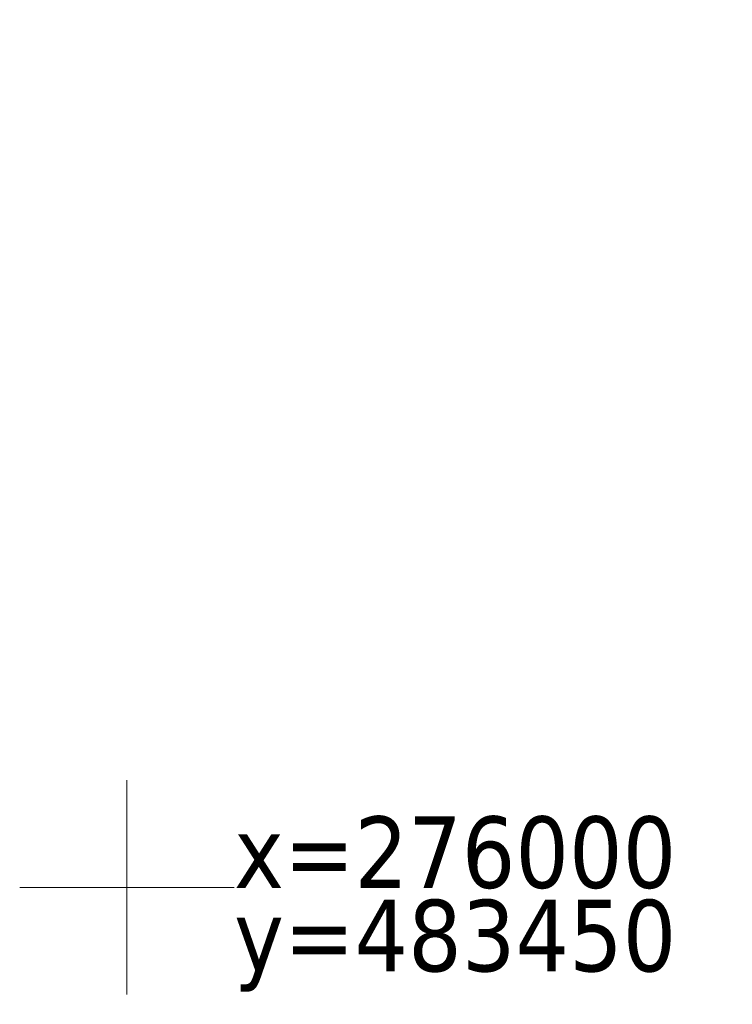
# Model space of a CAD drawing. Header units: metres. Extents: x 479801 to 960259, y 275948 to 557431.
# Tile 23 of 48: x 483448.5 to 483458.47, y 275998.36 to 276012.14. Entities that reach past the tile are written whole.
import ezdxf

# ---------------------------------------------------------------- set-up
doc = ezdxf.new("R2010")
doc.units = ezdxf.units.M
doc.linetypes.add('ADTI_0', pattern=[2, 1, 1])
for name, color, linetype, lineweight in [('GEOD_ELEM_####_####_#', 7, 'ADTI_0', 35), ('GEOD_KORD_####_TKST_#', 7, 'ADTI_0', 9), ('RELJ_NOGA_####_####_#', 7, 'ADTI_0', 9)]:
    doc.layers.add(name, color=color, linetype=linetype, lineweight=lineweight)
doc.styles.add('Tahoma_1_LC', font='simplex.shx', dxfattribs={"height": 1})

# ---------------------------------------------------------------- blocks, each defined once
blk = doc.blocks.new('KRUSTS')
at = {"layer": 'GEOD_ELEM_####_####_#', "color": 7, "linetype": 'Continuous', "lineweight": 9}
for p, q in [((0, 1.5), (0, 0)), ((-1.5, 0), (0, 0)), ((0, 0), (0, -1.5)), ((0, 0), (1.5, 0))]:
    blk.add_line(p, q, dxfattribs=at)

msp = doc.modelspace()

# ---------------------------------------------------------------- linework, layer by layer
at = {"layer": 'RELJ_NOGA_####_####_#'}
msp.add_open_spline([(483452.71781, 276020.05749), (483454.12574, 276020.05647), (483455.53366, 276020.05545), (483456.94158, 276020.05443), (483458.67114, 276020.05317), (483460.20048, 276019.03544), (483461.66583, 276017.9088), (483463.26086, 276016.68245), (483464.29961, 276015.3652), (483465.41783, 276013.68734), (483466.11605, 276012.63968), (483466.57148, 276011.57805), (483466.8478, 276010.46374), (483467.00431, 276009.83257), (483466.08993, 276009.15009), (483466.34038, 276008.53177), (483466.4536, 276008.25224), (483466.6017, 276007.99027), (483466.78178, 276007.74398), (483467.02209, 276007.41532), (483467.29231, 276007.12174), (483467.51292, 276006.78606), (483468.57316, 276005.17282), (483469.63339, 276003.55958), (483470.69362, 276001.94634)], degree=3, knots=[0, 0, 0, 0, 0.14828707, 0.14828707, 0.14828707, 0.33044907, 0.33044907, 0.33044907, 0.52873272, 0.52873272, 0.52873272, 0.65254118, 0.65254118, 0.65254118, 0.72266856, 0.72266856, 0.72266856, 0.75437164, 0.75437164, 0.75437164, 0.79667876, 0.79667876, 0.79667876, 1, 1, 1, 1], dxfattribs=at)

# ---------------------------------------------------------------- block references
at = {"layer": 'GEOD_ELEM_####_####_#', "color": 7, "linetype": 'Continuous', "lineweight": 9, "ltscale": 0.7, "true_color": 0xffffff}
msp.add_blockref('KRUSTS', (483450, 276000), dxfattribs=at)

# ---------------------------------------------------------------- texts
at = {"layer": 'GEOD_KORD_####_TKST_#', "char_height": 1, "attachment_point": 4, "line_spacing_factor": 0.6, "style": 'Tahoma_1_LC'}
for s, insert in [('\\fTahoma|b0|i0|c186186|p39;x=276000', (483451.5, 276000.48333)), ('\\fTahoma|b0|i0|c186186|p39;y=483450', (483451.5, 275999.18333))]:
    msp.add_mtext(s, dxfattribs=dict(at, insert=insert))

doc.saveas('drawing.dxf')
